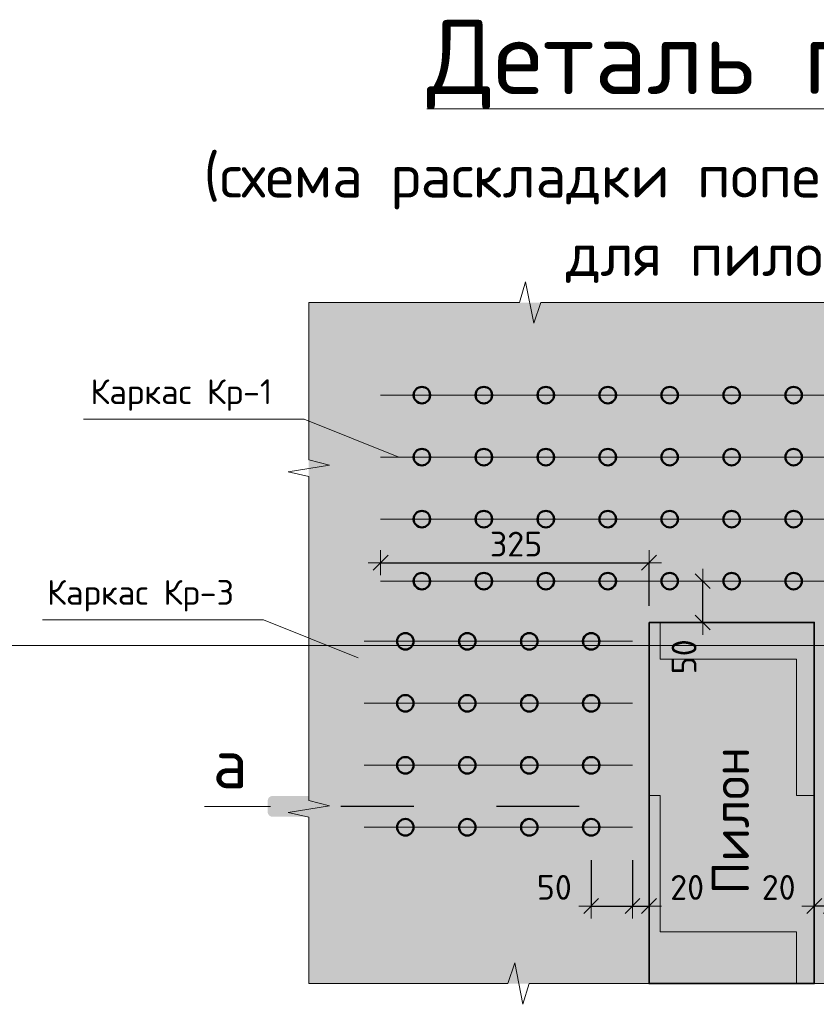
# Model space of a CAD drawing. Header units: metres. Extents: x -38 to 107, y -15 to 21.
# Tile 89 of 133: x 74.3 to 75.264, y 4.037 to 5.229. Entities that reach past the tile are written whole.
import ezdxf

# ---------------------------------------------------------------- set-up
doc = ezdxf.new("R2010")
doc.units = ezdxf.units.M
doc.header["$PDMODE"] = 65
doc.linetypes.add('______2', pattern=[0.0405, 0.03, -0.0105])
doc.layers.add('XR$3$_3705', color=7, linetype='Continuous')
doc.layers.add('XR$5$_3705', color=7, linetype='Continuous')
for name, color, linetype, lineweight in [('XR$3$ВК__отв в полу 1-2 эт', 220, 'Continuous', 25), ('XR$3$Размерная линия (1)', 7, 'Continuous', 13), ('XR$3$Текст_ общее_1', 7, 'Continuous', 13), ('XR$5$ВК__отв в полу 1-2 эт', 220, 'Continuous', 25), ('XR$5$Размерная линия (1)', 7, 'Continuous', 13), ('XR$5$Текст_ общее_1', 7, 'Continuous', 13)]:
    doc.layers.add(name, color=color, linetype=linetype, lineweight=lineweight)
doc.styles.add('ISOCPEUR', font='txt')
doc.dimstyles.new('DIMSTYLE_23', dxfattribs={"dimtxt": 0.03, "dimasz": 0.03, "dimexe": 0, "dimexo": 0, "dimgap": 0.015, "dimtad": 2, "dimdec": 0, "dimlfac": 1000, "dimrnd": 5, "dimzin": 12, "dimdsep": 46, "dimtxsty": 'ISOCPEUR', "dimblk1": 'ALL_ML_STRICH', "dimblk2": 'ALL_ML_STRICH', "dimsah": 1, "dimcen": 0, "dimclrd": 7, "dimclre": 256, "dimclrt": 7, "dimadec": 0, "dimazin": 0, "dimtfac": 1, "dimtdec": 0, "dimtix": 1, "dimtmove": 2, "dimatfit": 3, "dimfxl": 0, "dimtvp": 1.2, "dimtzin": 0, "dimlwd": 0, "dimlwe": -3, "dimarcsym": 0})
doc.dimstyles.new('DIMSTYLE_24', dxfattribs={"dimtxt": 0.03, "dimasz": 0.03, "dimexe": 0, "dimexo": 0, "dimgap": 0.015, "dimtad": 2, "dimdec": 0, "dimlfac": 1000, "dimrnd": 5, "dimzin": 12, "dimdsep": 46, "dimtxsty": 'ISOCPEUR', "dimblk1": 'ALL_ML_STRICH', "dimblk2": 'ALL_ML_STRICH', "dimsah": 1, "dimcen": 0, "dimclrd": 7, "dimclre": 256, "dimclrt": 7, "dimadec": 0, "dimazin": 0, "dimtfac": 1, "dimtdec": 0, "dimtix": 1, "dimtmove": 2, "dimatfit": 3, "dimfxl": 0, "dimtzin": 0, "dimlwd": 0, "dimlwe": -3, "dimarcsym": 0})
doc.dimstyles.new('DIMSTYLE_25', dxfattribs={"dimtxt": 0.03, "dimasz": 0.03, "dimexe": 0, "dimexo": 1e-06, "dimgap": 0.015, "dimtad": 2, "dimdec": 0, "dimlfac": 1000, "dimrnd": 5, "dimzin": 12, "dimdsep": 46, "dimtxsty": 'ISOCPEUR', "dimblk1": 'ALL_ML_STRICH', "dimblk2": 'ALL_ML_STRICH', "dimsah": 1, "dimcen": 0, "dimse1": 1, "dimse2": 1, "dimclrd": 7, "dimclre": 256, "dimclrt": 7, "dimadec": 0, "dimazin": 0, "dimtfac": 1, "dimtdec": 0, "dimtix": 1, "dimtmove": 2, "dimatfit": 3, "dimfxl": 0, "dimtvp": 1.2, "dimtzin": 0, "dimlwd": 0, "dimlwe": -3, "dimarcsym": 0})
doc.dimstyles.new('DIMSTYLE_26', dxfattribs={"dimtxt": 0.03, "dimasz": 0.03, "dimexe": 0, "dimexo": 1e-06, "dimgap": 0.015, "dimtad": 2, "dimdec": 0, "dimlfac": 1000, "dimrnd": 5, "dimzin": 12, "dimdsep": 46, "dimtxsty": 'ISOCPEUR', "dimblk1": 'ALL_ML_STRICH', "dimblk2": 'ALL_ML_STRICH', "dimsah": 1, "dimcen": 0, "dimse1": 1, "dimse2": 1, "dimclrd": 7, "dimclre": 256, "dimclrt": 7, "dimadec": 0, "dimazin": 0, "dimtfac": 1, "dimtdec": 0, "dimtix": 1, "dimtmove": 2, "dimatfit": 3, "dimfxl": 0, "dimtvp": 1.2, "dimtzin": 0, "dimlwd": 0, "dimlwe": -3, "dimarcsym": 0})
pattern_1 = [(0, (0.33, 0.33), (0.165, 0.165), [0.165, -0.165]), (90, (0.33, 0.33), (-0.165, 0.165), [0.165, -0.165])]

# ---------------------------------------------------------------- blocks, each defined once
blk = doc.blocks.new('ЭЛЕМЕНТ_УЗОРА_7')
at = {"color": 7, "linetype": 'Continuous', "lineweight": 13, "transparency": 33554687}
for p, q in [((74.6496, 4.8864), (74.6496, 4.8864)), ((74.6496, 4.8864), (74.6496, 4.8864)), ((75.6936, 4.8864), (75.6936, 4.8864)), ((75.6936, 4.8864), (75.6936, 4.8864)), ((74.6496, 4.0624), (74.6496, 4.0624)), ((75.6936, 4.0624), (75.6936, 4.0624))]:
    blk.add_line(p, q, dxfattribs=at)
for points in [[(74.6496, 4.8864), (74.9048, 4.8864), (74.9121, 4.9114), (74.9221, 4.8614), (74.9304, 4.8864), (75.1716, 4.8864)], [(75.1716, 4.8864), (75.4268, 4.8864), (75.4341, 4.9114), (75.4441, 4.8614), (75.4524, 4.8864), (75.6936, 4.8864)], [(74.6496, 4.4744), (74.6496, 4.6759), (74.6246, 4.6816), (74.6746, 4.6895), (74.6496, 4.6961), (74.6496, 4.8864)], [(75.6936, 4.8864), (75.6936, 4.6849), (75.7186, 4.6792), (75.6686, 4.6713), (75.6936, 4.6648), (75.6936, 4.4744)], [(74.6496, 4.0624), (74.6496, 4.2639), (74.6246, 4.2696), (74.6746, 4.2775), (74.6496, 4.2841), (74.6496, 4.4744)], [(75.6936, 4.4744), (75.6936, 4.2729), (75.7186, 4.2672), (75.6686, 4.2593), (75.6936, 4.2528), (75.6936, 4.0624)], [(75.1716, 4.0624), (74.9163, 4.0624), (74.909, 4.0374), (74.8991, 4.0874), (74.8907, 4.0624), (74.6496, 4.0624), (74.6496, 4.0624)], [(75.6936, 4.0624), (75.6936, 4.0624), (75.4383, 4.0624), (75.431, 4.0374), (75.4211, 4.0874), (75.4127, 4.0624), (75.1716, 4.0624)]]:
    blk.add_lwpolyline(points, dxfattribs=at)
blk = doc.blocks.new('ALL_ML_STRICH')
at = {"color": 0, "linetype": 'ByBlock', "lineweight": -2}
for p, q in [((0, -0.5), (0, 0.5)), ((-1, 0), (0.5, 0)), ((-0.3, -0.3), (0.3, 0.3))]:
    blk.add_line(p, q, dxfattribs=at)
blk = doc.blocks.new('*D168')
at = {"layer": 'DEFPOINTS', "color": 7, "linetype": 'Continuous', "lineweight": 13, "transparency": 33554687}
for p in [(75.1298, 4.5494), (75.1265, 4.4994), (75.1276, 4.4994)]:
    blk.add_point(p, dxfattribs=at)
at = {"layer": 'XR$3$Размерная линия (1)', "color": 7, "linetype": 'Continuous', "lineweight": -2, "transparency": 33554687}
blk.add_line((75.1265, 4.4994), (75.1265, 4.5494), dxfattribs=at)
at = {"layer": 'XR$3$Размерная линия (1)', "color": 7, "linetype": 'Continuous', "lineweight": 13, "transparency": 33554687, "xscale": 0.03, "yscale": 0.03, "zscale": 0.03}
for p, rotation in [((75.1265, 4.5494), 90), ((75.1265, 4.4994), 270)]:
    blk.add_blockref('ALL_ML_STRICH', p, dxfattribs=dict(at, rotation=rotation))
at = {"layer": 'XR$3$Размерная линия (1)', "color": 7, "linetype": 'Continuous', "lineweight": 13, "transparency": 33554687, "insert": (75.104, 4.4578), "char_height": 0.03, "width": 0.06, "attachment_point": 5, "rotation": 90, "style": 'ISOCPEUR'}
blk.add_mtext('\\A1;{50}', dxfattribs=at)
blk = doc.blocks.new('*D192')
at = {"layer": 'DEFPOINTS', "color": 7, "linetype": 'Continuous', "lineweight": 13, "transparency": 33554687}
for p in [(74.7366, 4.5717), (74.7366, 4.5494), (75.0616, 4.4994)]:
    blk.add_point(p, dxfattribs=at)
at = {"layer": 'XR$3$Размерная линия (1)', "color": 9, "linetype": 'Continuous', "lineweight": -2, "true_color": 0xc7c7c7, "transparency": 33554687}
for p, q in [((74.7366, 4.5717), (74.7366, 4.5717)), ((75.0616, 4.5194), (75.0616, 4.5717))]:
    blk.add_line(p, q, dxfattribs=at)
at = {"layer": 'XR$3$Размерная линия (1)', "color": 7, "linetype": 'Continuous', "lineweight": -2, "transparency": 33554687}
blk.add_line((74.7366, 4.5717), (75.0616, 4.5717), dxfattribs=at)
at = {"layer": 'XR$3$Размерная линия (1)', "color": 7, "linetype": 'Continuous', "lineweight": 13, "transparency": 33554687, "xscale": 0.03, "yscale": 0.03, "zscale": 0.03, "rotation": 180}
blk.add_blockref('ALL_ML_STRICH', (74.7366, 4.5717), dxfattribs=at)
at = {"layer": 'XR$3$Размерная линия (1)', "color": 7, "linetype": 'Continuous', "lineweight": 13, "transparency": 33554687, "xscale": 0.03, "yscale": 0.03, "zscale": 0.03}
blk.add_blockref('ALL_ML_STRICH', (75.0616, 4.5717), dxfattribs=at)
at = {"layer": 'XR$3$Размерная линия (1)', "color": 7, "linetype": 'Continuous', "lineweight": 13, "transparency": 33554687, "insert": (74.9006, 4.5942), "char_height": 0.03, "width": 0.09, "attachment_point": 5, "style": 'ISOCPEUR'}
blk.add_mtext('\\A1;{325}', dxfattribs=at)
blk = doc.blocks.new('*D193')
at = {"layer": 'DEFPOINTS', "color": 7, "linetype": 'Continuous', "lineweight": 13, "transparency": 33554687}
for p in [(74.9916, 4.2316), (75.0416, 4.2316), (74.9916, 4.1563)]:
    blk.add_point(p, dxfattribs=at)
at = {"layer": 'XR$3$Размерная линия (1)', "color": 9, "linetype": 'Continuous', "lineweight": -2, "true_color": 0xc7c7c7, "transparency": 33554687}
for p, q in [((74.9916, 4.2116), (74.9916, 4.1563)), ((75.0416, 4.2116), (75.0416, 4.1563))]:
    blk.add_line(p, q, dxfattribs=at)
at = {"layer": 'XR$3$Размерная линия (1)', "color": 7, "linetype": 'Continuous', "lineweight": -2, "transparency": 33554687}
blk.add_line((74.9916, 4.1563), (75.0416, 4.1563), dxfattribs=at)
at = {"layer": 'XR$3$Размерная линия (1)', "color": 7, "linetype": 'Continuous', "lineweight": 13, "transparency": 33554687, "xscale": 0.03, "yscale": 0.03, "zscale": 0.03, "rotation": 180}
blk.add_blockref('ALL_ML_STRICH', (74.9916, 4.1563), dxfattribs=at)
at = {"layer": 'XR$3$Размерная линия (1)', "color": 7, "linetype": 'Continuous', "lineweight": 13, "transparency": 33554687, "xscale": 0.03, "yscale": 0.03, "zscale": 0.03}
blk.add_blockref('ALL_ML_STRICH', (75.0416, 4.1563), dxfattribs=at)
at = {"layer": 'XR$3$Размерная линия (1)', "color": 7, "linetype": 'Continuous', "lineweight": 13, "transparency": 33554687, "insert": (74.9469, 4.1789), "char_height": 0.03, "width": 0.06, "attachment_point": 5, "style": 'ISOCPEUR'}
blk.add_mtext('\\A1;{50}', dxfattribs=at)
blk = doc.blocks.new('*D194')
at = {"layer": 'DEFPOINTS', "color": 7, "linetype": 'Continuous', "lineweight": 13, "transparency": 33554687}
for p in [(75.0416, 4.2316), (75.0616, 4.166), (75.0416, 4.1563)]:
    blk.add_point(p, dxfattribs=at)
at = {"layer": 'XR$3$Размерная линия (1)', "color": 9, "linetype": 'Continuous', "lineweight": -2, "true_color": 0xc7c7c7, "transparency": 33554687}
for p, q in [((75.0416, 4.2116), (75.0416, 4.1563)), ((75.0616, 4.1563), (75.0616, 4.1563))]:
    blk.add_line(p, q, dxfattribs=at)
at = {"layer": 'XR$3$Размерная линия (1)', "color": 7, "linetype": 'Continuous', "lineweight": -2, "transparency": 33554687}
blk.add_line((75.0416, 4.1563), (75.0616, 4.1563), dxfattribs=at)
at = {"layer": 'XR$3$Размерная линия (1)', "color": 7, "linetype": 'Continuous', "lineweight": 13, "transparency": 33554687, "xscale": 0.03, "yscale": 0.03, "zscale": 0.03, "rotation": 180}
blk.add_blockref('ALL_ML_STRICH', (75.0416, 4.1563), dxfattribs=at)
at = {"layer": 'XR$3$Размерная линия (1)', "color": 7, "linetype": 'Continuous', "lineweight": 13, "transparency": 33554687, "xscale": 0.03, "yscale": 0.03, "zscale": 0.03}
blk.add_blockref('ALL_ML_STRICH', (75.0616, 4.1563), dxfattribs=at)
at = {"layer": 'XR$3$Размерная линия (1)', "color": 7, "linetype": 'Continuous', "lineweight": 13, "transparency": 33554687, "insert": (75.1077, 4.1788), "char_height": 0.03, "width": 0.06, "attachment_point": 5, "style": 'ISOCPEUR'}
blk.add_mtext('\\A1;{20}', dxfattribs=at)
blk = doc.blocks.new('*D223')
at = {"layer": 'DEFPOINTS', "color": 7, "linetype": 'Continuous', "lineweight": 13, "transparency": 33554687}
for p in [(75.2816, 4.2316), (75.2616, 4.166), (75.2816, 4.1563)]:
    blk.add_point(p, dxfattribs=at)
at = {"layer": 'XR$3$Размерная линия (1)', "color": 9, "linetype": 'Continuous', "lineweight": -2, "true_color": 0xc7c7c7, "transparency": 33554687}
for p, q in [((75.2816, 4.2116), (75.2816, 4.1563)), ((75.2616, 4.1563), (75.2616, 4.1563))]:
    blk.add_line(p, q, dxfattribs=at)
at = {"layer": 'XR$3$Размерная линия (1)', "color": 7, "linetype": 'Continuous', "lineweight": -2, "transparency": 33554687}
blk.add_line((75.2816, 4.1563), (75.2616, 4.1563), dxfattribs=at)
at = {"layer": 'XR$3$Размерная линия (1)', "color": 7, "linetype": 'Continuous', "lineweight": 13, "transparency": 33554687, "xscale": 0.03, "yscale": 0.03, "zscale": 0.03}
for p, rotation in [((75.2616, 4.1563), 180), ((75.2816, 4.1563), 360)]:
    blk.add_blockref('ALL_ML_STRICH', p, dxfattribs=dict(at, rotation=rotation))
at = {"layer": 'XR$3$Размерная линия (1)', "color": 7, "linetype": 'Continuous', "lineweight": 13, "transparency": 33554687, "insert": (75.2185, 4.1788), "char_height": 0.03, "width": 0.06, "attachment_point": 5, "style": 'ISOCPEUR'}
blk.add_mtext('\\A1;{20}', dxfattribs=at)
blk = doc.blocks.new('ЭЛЕМЕНТ_УЗОРА_18')
at = {"color": 7, "linetype": 'Continuous', "lineweight": 13, "transparency": 33554687}
for p, q in [((74.6496, 4.8864), (74.6496, 4.8864)), ((74.6496, 4.8864), (74.6496, 4.8864)), ((75.6936, 4.8864), (75.6936, 4.8864)), ((75.6936, 4.8864), (75.6936, 4.8864)), ((74.6496, 4.0624), (74.6496, 4.0624)), ((75.6936, 4.0624), (75.6936, 4.0624))]:
    blk.add_line(p, q, dxfattribs=at)
for points in [[(74.6496, 4.8864), (74.9048, 4.8864), (74.9121, 4.9114), (74.9221, 4.8614), (74.9304, 4.8864), (75.1716, 4.8864)], [(75.1716, 4.8864), (75.4268, 4.8864), (75.4341, 4.9114), (75.4441, 4.8614), (75.4524, 4.8864), (75.6936, 4.8864)], [(74.6496, 4.4744), (74.6496, 4.6759), (74.6246, 4.6816), (74.6746, 4.6895), (74.6496, 4.6961), (74.6496, 4.8864)], [(75.6936, 4.8864), (75.6936, 4.6849), (75.7186, 4.6792), (75.6686, 4.6713), (75.6936, 4.6648), (75.6936, 4.4744)], [(74.6496, 4.0624), (74.6496, 4.2639), (74.6246, 4.2696), (74.6746, 4.2775), (74.6496, 4.2841), (74.6496, 4.4744)], [(75.6936, 4.4744), (75.6936, 4.2729), (75.7186, 4.2672), (75.6686, 4.2593), (75.6936, 4.2528), (75.6936, 4.0624)], [(75.1716, 4.0624), (74.9163, 4.0624), (74.909, 4.0374), (74.8991, 4.0874), (74.8907, 4.0624), (74.6496, 4.0624), (74.6496, 4.0624)], [(75.6936, 4.0624), (75.6936, 4.0624), (75.4383, 4.0624), (75.431, 4.0374), (75.4211, 4.0874), (75.4127, 4.0624), (75.1716, 4.0624)]]:
    blk.add_lwpolyline(points, dxfattribs=at)
blk = doc.blocks.new('*D688')
at = {"layer": 'DEFPOINTS', "color": 7, "linetype": 'Continuous', "lineweight": 13, "transparency": 33554687}
for p in [(75.1298, 4.5494), (75.1265, 4.4994), (75.1276, 4.4994)]:
    blk.add_point(p, dxfattribs=at)
at = {"layer": 'XR$5$Размерная линия (1)', "color": 7, "linetype": 'Continuous', "lineweight": -2, "transparency": 33554687}
blk.add_line((75.1265, 4.4994), (75.1265, 4.5494), dxfattribs=at)
at = {"layer": 'XR$5$Размерная линия (1)', "color": 7, "linetype": 'Continuous', "lineweight": 13, "transparency": 33554687, "xscale": 0.03, "yscale": 0.03, "zscale": 0.03}
for p, rotation in [((75.1265, 4.5494), 90), ((75.1265, 4.4994), 270)]:
    blk.add_blockref('ALL_ML_STRICH', p, dxfattribs=dict(at, rotation=rotation))
at = {"layer": 'XR$5$Размерная линия (1)', "color": 7, "linetype": 'Continuous', "lineweight": 13, "transparency": 33554687, "insert": (75.104, 4.4578), "char_height": 0.03, "width": 0.06, "attachment_point": 5, "rotation": 90, "style": 'ISOCPEUR'}
blk.add_mtext('\\A1;{50}', dxfattribs=at)
blk = doc.blocks.new('*D712')
at = {"layer": 'DEFPOINTS', "color": 7, "linetype": 'Continuous', "lineweight": 13, "transparency": 33554687}
for p in [(74.7366, 4.5717), (74.7366, 4.5494), (75.0616, 4.4994)]:
    blk.add_point(p, dxfattribs=at)
at = {"layer": 'XR$5$Размерная линия (1)', "color": 9, "linetype": 'Continuous', "lineweight": -2, "true_color": 0xc7c7c7, "transparency": 33554687}
for p, q in [((74.7366, 4.5717), (74.7366, 4.5717)), ((75.0616, 4.5194), (75.0616, 4.5717))]:
    blk.add_line(p, q, dxfattribs=at)
at = {"layer": 'XR$5$Размерная линия (1)', "color": 7, "linetype": 'Continuous', "lineweight": -2, "transparency": 33554687}
blk.add_line((74.7366, 4.5717), (75.0616, 4.5717), dxfattribs=at)
at = {"layer": 'XR$5$Размерная линия (1)', "color": 7, "linetype": 'Continuous', "lineweight": 13, "transparency": 33554687, "xscale": 0.03, "yscale": 0.03, "zscale": 0.03, "rotation": 180}
blk.add_blockref('ALL_ML_STRICH', (74.7366, 4.5717), dxfattribs=at)
at = {"layer": 'XR$5$Размерная линия (1)', "color": 7, "linetype": 'Continuous', "lineweight": 13, "transparency": 33554687, "xscale": 0.03, "yscale": 0.03, "zscale": 0.03}
blk.add_blockref('ALL_ML_STRICH', (75.0616, 4.5717), dxfattribs=at)
at = {"layer": 'XR$5$Размерная линия (1)', "color": 7, "linetype": 'Continuous', "lineweight": 13, "transparency": 33554687, "insert": (74.9006, 4.5942), "char_height": 0.03, "width": 0.09, "attachment_point": 5, "style": 'ISOCPEUR'}
blk.add_mtext('\\A1;{325}', dxfattribs=at)
blk = doc.blocks.new('*D713')
at = {"layer": 'DEFPOINTS', "color": 7, "linetype": 'Continuous', "lineweight": 13, "transparency": 33554687}
for p in [(74.9916, 4.2316), (75.0416, 4.2316), (74.9916, 4.1563)]:
    blk.add_point(p, dxfattribs=at)
at = {"layer": 'XR$5$Размерная линия (1)', "color": 9, "linetype": 'Continuous', "lineweight": -2, "true_color": 0xc7c7c7, "transparency": 33554687}
for p, q in [((74.9916, 4.2116), (74.9916, 4.1563)), ((75.0416, 4.2116), (75.0416, 4.1563))]:
    blk.add_line(p, q, dxfattribs=at)
at = {"layer": 'XR$5$Размерная линия (1)', "color": 7, "linetype": 'Continuous', "lineweight": -2, "transparency": 33554687}
blk.add_line((74.9916, 4.1563), (75.0416, 4.1563), dxfattribs=at)
at = {"layer": 'XR$5$Размерная линия (1)', "color": 7, "linetype": 'Continuous', "lineweight": 13, "transparency": 33554687, "xscale": 0.03, "yscale": 0.03, "zscale": 0.03, "rotation": 180}
blk.add_blockref('ALL_ML_STRICH', (74.9916, 4.1563), dxfattribs=at)
at = {"layer": 'XR$5$Размерная линия (1)', "color": 7, "linetype": 'Continuous', "lineweight": 13, "transparency": 33554687, "xscale": 0.03, "yscale": 0.03, "zscale": 0.03}
blk.add_blockref('ALL_ML_STRICH', (75.0416, 4.1563), dxfattribs=at)
at = {"layer": 'XR$5$Размерная линия (1)', "color": 7, "linetype": 'Continuous', "lineweight": 13, "transparency": 33554687, "insert": (74.9469, 4.1789), "char_height": 0.03, "width": 0.06, "attachment_point": 5, "style": 'ISOCPEUR'}
blk.add_mtext('\\A1;{50}', dxfattribs=at)
blk = doc.blocks.new('*D714')
at = {"layer": 'DEFPOINTS', "color": 7, "linetype": 'Continuous', "lineweight": 13, "transparency": 33554687}
for p in [(75.0416, 4.2316), (75.0616, 4.166), (75.0416, 4.1563)]:
    blk.add_point(p, dxfattribs=at)
at = {"layer": 'XR$5$Размерная линия (1)', "color": 9, "linetype": 'Continuous', "lineweight": -2, "true_color": 0xc7c7c7, "transparency": 33554687}
for p, q in [((75.0416, 4.2116), (75.0416, 4.1563)), ((75.0616, 4.1563), (75.0616, 4.1563))]:
    blk.add_line(p, q, dxfattribs=at)
at = {"layer": 'XR$5$Размерная линия (1)', "color": 7, "linetype": 'Continuous', "lineweight": -2, "transparency": 33554687}
blk.add_line((75.0416, 4.1563), (75.0616, 4.1563), dxfattribs=at)
at = {"layer": 'XR$5$Размерная линия (1)', "color": 7, "linetype": 'Continuous', "lineweight": 13, "transparency": 33554687, "xscale": 0.03, "yscale": 0.03, "zscale": 0.03, "rotation": 180}
blk.add_blockref('ALL_ML_STRICH', (75.0416, 4.1563), dxfattribs=at)
at = {"layer": 'XR$5$Размерная линия (1)', "color": 7, "linetype": 'Continuous', "lineweight": 13, "transparency": 33554687, "xscale": 0.03, "yscale": 0.03, "zscale": 0.03}
blk.add_blockref('ALL_ML_STRICH', (75.0616, 4.1563), dxfattribs=at)
at = {"layer": 'XR$5$Размерная линия (1)', "color": 7, "linetype": 'Continuous', "lineweight": 13, "transparency": 33554687, "insert": (75.1077, 4.1788), "char_height": 0.03, "width": 0.06, "attachment_point": 5, "style": 'ISOCPEUR'}
blk.add_mtext('\\A1;{20}', dxfattribs=at)
blk = doc.blocks.new('*D784')
at = {"layer": 'DEFPOINTS', "color": 7, "linetype": 'Continuous', "lineweight": 13, "transparency": 33554687}
for p in [(75.2816, 4.2316), (75.2616, 4.166), (75.2816, 4.1563)]:
    blk.add_point(p, dxfattribs=at)
at = {"layer": 'XR$5$Размерная линия (1)', "color": 9, "linetype": 'Continuous', "lineweight": -2, "true_color": 0xc7c7c7, "transparency": 33554687}
for p, q in [((75.2816, 4.2116), (75.2816, 4.1563)), ((75.2616, 4.1563), (75.2616, 4.1563))]:
    blk.add_line(p, q, dxfattribs=at)
at = {"layer": 'XR$5$Размерная линия (1)', "color": 7, "linetype": 'Continuous', "lineweight": -2, "transparency": 33554687}
blk.add_line((75.2816, 4.1563), (75.2616, 4.1563), dxfattribs=at)
at = {"layer": 'XR$5$Размерная линия (1)', "color": 7, "linetype": 'Continuous', "lineweight": 13, "transparency": 33554687, "xscale": 0.03, "yscale": 0.03, "zscale": 0.03}
for p, rotation in [((75.2616, 4.1563), 180), ((75.2816, 4.1563), 360)]:
    blk.add_blockref('ALL_ML_STRICH', p, dxfattribs=dict(at, rotation=rotation))
at = {"layer": 'XR$5$Размерная линия (1)', "color": 7, "linetype": 'Continuous', "lineweight": 13, "transparency": 33554687, "insert": (75.2185, 4.1788), "char_height": 0.03, "width": 0.06, "attachment_point": 5, "style": 'ISOCPEUR'}
blk.add_mtext('\\A1;{20}', dxfattribs=at)

msp = doc.modelspace()

# ---------------------------------------------------------------- hatches: boundary and pattern name
at = {"linetype": 'Continuous', "lineweight": 13, "true_color": 0xf0eae8, "transparency": 33554687}
msp.add_hatch(color=7, dxfattribs=at).paths.add_polyline_path([(74.6496, 4.8864), (74.6496, 4.0624), (75.6936, 4.0624), (75.6936, 4.8864)])
msp.add_hatch(color=7, dxfattribs=at).paths.add_polyline_path([(74.6496, 4.8864), (74.6496, 4.0624), (75.6936, 4.0624), (75.6936, 4.8864)])
at = {"linetype": 'Continuous', "lineweight": 13, "transparency": 33554687}
h = msp.add_hatch(dxfattribs=at)
h.set_pattern_fill('____', scale=0.165, style=0, pattern_type=2)
h.set_pattern_definition(pattern_1)
h.paths.add_polyline_path([(75.0616, 4.0624), (75.2616, 4.0624), (75.2616, 4.4994), (75.0616, 4.4994)], flags=0)
h = msp.add_hatch(dxfattribs=at)
h.set_pattern_fill('____', scale=0.165, style=0, pattern_type=2)
h.set_pattern_definition(pattern_1)
h.paths.add_polyline_path([(75.0616, 4.0624), (75.2616, 4.0624), (75.2616, 4.4994), (75.0616, 4.4994)], flags=0)
at = {"linetype": 'Continuous', "lineweight": 25, "true_color": 0x000000, "transparency": 33554687}
for points in [[(74.6051, 4.2894), (74.6043, 4.2892), (74.6036, 4.289), (74.6029, 4.2886), (74.6023, 4.2882), (74.6017, 4.2877), (74.6012, 4.2871), (74.6008, 4.2865), (74.6004, 4.2858), (74.6002, 4.2851), (74.6, 4.2843), (74.6, 4.2836), (74.6, 4.2702), (74.6, 4.2694), (74.6002, 4.2687), (74.6004, 4.268), (74.6008, 4.2673), (74.6012, 4.2666), (74.6017, 4.2661), (74.6023, 4.2655), (74.6029, 4.2651), (74.6036, 4.2648), (74.6043, 4.2645), (74.6051, 4.2644), (74.6058, 4.2643), (74.7033, 4.2643), (74.7033, 4.2894), (74.6058, 4.2894)], [(74.6051, 4.2894), (74.6043, 4.2892), (74.6036, 4.289), (74.6029, 4.2886), (74.6023, 4.2882), (74.6017, 4.2877), (74.6012, 4.2871), (74.6008, 4.2865), (74.6004, 4.2858), (74.6002, 4.2851), (74.6, 4.2843), (74.6, 4.2836), (74.6, 4.2702), (74.6, 4.2694), (74.6002, 4.2687), (74.6004, 4.268), (74.6008, 4.2673), (74.6012, 4.2666), (74.6017, 4.2661), (74.6023, 4.2655), (74.6029, 4.2651), (74.6036, 4.2648), (74.6043, 4.2645), (74.6051, 4.2644), (74.6058, 4.2643), (74.7033, 4.2643), (74.7033, 4.2894), (74.6058, 4.2894)], [(75.0705, 4.2894), (75.0697, 4.2894), (74.9723, 4.2894), (74.9723, 4.2643), (75.0697, 4.2643), (75.0705, 4.2644), (75.0713, 4.2645), (75.072, 4.2648), (75.0727, 4.2651), (75.0733, 4.2655), (75.0739, 4.2661), (75.0744, 4.2666), (75.0748, 4.2673), (75.0752, 4.268), (75.0754, 4.2687), (75.0756, 4.2694), (75.0756, 4.2702), (75.0756, 4.2836), (75.0756, 4.2843), (75.0754, 4.2851), (75.0752, 4.2858), (75.0748, 4.2865), (75.0744, 4.2871), (75.0739, 4.2877), (75.0733, 4.2882), (75.0727, 4.2886), (75.072, 4.289), (75.0713, 4.2892)], [(75.0705, 4.2894), (75.0697, 4.2894), (74.9723, 4.2894), (74.9723, 4.2643), (75.0697, 4.2643), (75.0705, 4.2644), (75.0713, 4.2645), (75.072, 4.2648), (75.0727, 4.2651), (75.0733, 4.2655), (75.0739, 4.2661), (75.0744, 4.2666), (75.0748, 4.2673), (75.0752, 4.268), (75.0754, 4.2687), (75.0756, 4.2694), (75.0756, 4.2702), (75.0756, 4.2836), (75.0756, 4.2843), (75.0754, 4.2851), (75.0752, 4.2858), (75.0748, 4.2865), (75.0744, 4.2871), (75.0739, 4.2877), (75.0733, 4.2882), (75.0727, 4.2886), (75.072, 4.289), (75.0713, 4.2892)]]:
    msp.add_hatch(color=18, dxfattribs=at).paths.add_polyline_path(points)

# ---------------------------------------------------------------- linework, layer by layer
at = {"color": 7, "linetype": 'Continuous', "lineweight": 13, "transparency": 33554687}
msp.add_line((86.4198, 4.4717), (67.9198, 4.4717), dxfattribs=at)
at = {"color": 7, "linetype": '______2', "lineweight": 25, "transparency": 33554687}
msp.add_line((74.9769, 4.2769), (74.6883, 4.2769), dxfattribs=at)
msp.add_line((74.9769, 4.2769), (74.6883, 4.2769), dxfattribs=at)
at = {"color": 7, "linetype": 'Continuous', "lineweight": 13, "transparency": 33554687}
for points in [[(74.3768, 4.7454), (74.644, 4.7454), (74.7587, 4.6994)], [(74.3768, 4.7454), (74.644, 4.7454), (74.7587, 4.6994)], [(74.3275, 4.5026), (74.5947, 4.5026), (74.7094, 4.4566)], [(74.3275, 4.5026), (74.5947, 4.5026), (74.7094, 4.4566)]]:
    msp.add_lwpolyline(points, dxfattribs=at)
at = {"color": 7, "linetype": 'Continuous', "lineweight": 35, "transparency": 33554687}
msp.add_lwpolyline([(75.0616, 4.4994), (75.2616, 4.4994), (75.2616, 4.0624), (75.0616, 4.0624), (75.0616, 4.4994)], dxfattribs=at)
msp.add_lwpolyline([(75.0616, 4.4994), (75.2616, 4.4994), (75.2616, 4.0624), (75.0616, 4.0624), (75.0616, 4.4994)], dxfattribs=at)
at = {"layer": 'XR$3$_3705', "color": 7, "linetype": 'Continuous', "lineweight": 50, "transparency": 33554687}
for centre in [(74.7866, 4.7744), (74.8616, 4.7744), (74.9366, 4.7744), (75.0116, 4.7744), (75.0866, 4.7744), (75.1616, 4.7744), (75.2366, 4.7744), (74.7866, 4.6994), (74.8616, 4.6994), (74.9366, 4.6994), (75.0116, 4.6994), (75.0866, 4.6994), (75.1616, 4.6994), (75.2366, 4.6994), (74.7866, 4.6244), (74.8616, 4.6244), (74.9366, 4.6244), (75.0116, 4.6244), (75.0866, 4.6244), (75.1616, 4.6244), (75.2366, 4.6244), (74.7866, 4.5494), (74.8616, 4.5494), (74.9366, 4.5494), (75.0116, 4.5494), (75.0866, 4.5494), (75.1616, 4.5494), (75.2366, 4.5494), (74.7666, 4.4766), (74.8416, 4.4766), (74.9166, 4.4766), (74.9916, 4.4766), (74.7666, 4.4016), (74.8416, 4.4016), (74.9166, 4.4016), (74.9916, 4.4016), (74.7666, 4.3266), (74.8416, 4.3266), (74.9166, 4.3266), (74.9916, 4.3266), (74.7666, 4.2516), (74.8416, 4.2516), (74.9166, 4.2516), (74.9916, 4.2516)]:
    msp.add_circle(centre, 0.01, dxfattribs=at)
at = {"layer": 'XR$3$ВК__отв в полу 1-2 эт', "color": 7, "linetype": 'Continuous', "lineweight": 13, "transparency": 33554687}
for p, q in [((75.5866, 4.7744), (74.7366, 4.7744)), ((75.5866, 4.6994), (74.7366, 4.6994)), ((75.5866, 4.6244), (74.7366, 4.6244)), ((75.5866, 4.5494), (74.7366, 4.5494)), ((74.7166, 4.4766), (75.0416, 4.4766)), ((74.7166, 4.4016), (75.0416, 4.4016)), ((74.7166, 4.3266), (75.0416, 4.3266)), ((74.6033, 4.2769), (74.5233, 4.2769)), ((74.7166, 4.2516), (75.0416, 4.2516))]:
    msp.add_line(p, q, dxfattribs=at)
at = {"layer": 'XR$5$_3705', "color": 7, "linetype": 'Continuous', "lineweight": 50, "transparency": 33554687}
for centre in [(74.7866, 4.7744), (74.8616, 4.7744), (74.9366, 4.7744), (75.0116, 4.7744), (75.0866, 4.7744), (75.1616, 4.7744), (75.2366, 4.7744), (74.7866, 4.6994), (74.8616, 4.6994), (74.9366, 4.6994), (75.0116, 4.6994), (75.0866, 4.6994), (75.1616, 4.6994), (75.2366, 4.6994), (74.7866, 4.6244), (74.8616, 4.6244), (74.9366, 4.6244), (75.0116, 4.6244), (75.0866, 4.6244), (75.1616, 4.6244), (75.2366, 4.6244), (74.7866, 4.5494), (74.8616, 4.5494), (74.9366, 4.5494), (75.0116, 4.5494), (75.0866, 4.5494), (75.1616, 4.5494), (75.2366, 4.5494), (74.7666, 4.4766), (74.8416, 4.4766), (74.9166, 4.4766), (74.9916, 4.4766), (74.7666, 4.4016), (74.8416, 4.4016), (74.9166, 4.4016), (74.9916, 4.4016), (74.7666, 4.3266), (74.8416, 4.3266), (74.9166, 4.3266), (74.9916, 4.3266), (74.7666, 4.2516), (74.8416, 4.2516), (74.9166, 4.2516), (74.9916, 4.2516)]:
    msp.add_circle(centre, 0.01, dxfattribs=at)
at = {"layer": 'XR$5$ВК__отв в полу 1-2 эт', "color": 7, "linetype": 'Continuous', "lineweight": 13, "transparency": 33554687}
for p, q in [((75.5866, 4.7744), (74.7366, 4.7744)), ((75.5866, 4.6994), (74.7366, 4.6994)), ((75.5866, 4.6244), (74.7366, 4.6244)), ((75.5866, 4.5494), (74.7366, 4.5494)), ((74.7166, 4.4766), (75.0416, 4.4766)), ((74.7166, 4.4016), (75.0416, 4.4016)), ((74.7166, 4.3266), (75.0416, 4.3266)), ((74.6033, 4.2769), (74.5233, 4.2769)), ((74.7166, 4.2516), (75.0416, 4.2516))]:
    msp.add_line(p, q, dxfattribs=at)

# ---------------------------------------------------------------- block references
at = {"color": 7, "linetype": 'Continuous', "lineweight": 13, "transparency": 33554687}
for name in ['ЭЛЕМЕНТ_УЗОРА_7', 'ЭЛЕМЕНТ_УЗОРА_18']:
    msp.add_blockref(name, (0, 0), dxfattribs=at)

# ---------------------------------------------------------------- texts
at = {"color": 7, "linetype": 'Continuous', "lineweight": 13, "transparency": 33554687, "attachment_point": 5, "style": 'ISOCPEUR'}
for s, insert, char_height, width in [('\\A1;{\\fISOCPEUR|i0|b0;\\H0.030000;\\W1.000000;\\C7;Каркас Кр-1}\\P', (74.4954, 4.7745), 0.03, 0.245259), ('\\A1;{\\fISOCPEUR|i0|b0;\\H0.030000;\\W1.000000;\\C7;Каркас Кр-1}\\P', (74.4954, 4.7745), 0.03, 0.245259), ('\\A1;{\\fISOCPEUR|i0|b0;\\H0.030000;\\W1.000000;\\C7;Каркас Кр-3}\\P', (74.446, 4.5317), 0.03, 0.25163), ('\\A1;{\\fISOCPEUR|i0|b0;\\H0.030000;\\W1.000000;\\C7;Каркас Кр-3}\\P', (74.446, 4.5317), 0.03, 0.25163), ('\\A1;{\\fISOCPEUR|i0|b0;\\H0.060000;\\W1.000000;\\C7;а}\\P', (74.5546, 4.3288), 0.06, 0.072), ('\\A1;{\\fISOCPEUR|i0|b0;\\H0.060000;\\W1.000000;\\C7;а}\\P', (74.5546, 4.3288), 0.06, 0.072)]:
    msp.add_mtext(s, dxfattribs=dict(at, insert=insert, char_height=char_height, width=width))
at = {"color": 251, "linetype": 'Continuous', "lineweight": 50, "true_color": 0x575757, "transparency": 33554687, "insert": (75.1601, 4.2594), "char_height": 0.045, "width": 0.183316, "attachment_point": 5, "rotation": 90, "style": 'ISOCPEUR'}
msp.add_mtext('\\A1;{\\fISOCPEUR|i0|b1;\\H0.045000;\\W1.000000;\\c3260503895;Пилон}\\P', dxfattribs=at)
msp.add_mtext('\\A1;{\\fISOCPEUR|i0|b1;\\H0.045000;\\W1.000000;\\c3260503895;Пилон}\\P', dxfattribs=at)
at = {"layer": 'XR$3$Текст_ общее_1', "color": 7, "linetype": 'Continuous', "lineweight": 13, "transparency": 33554687, "insert": (75.1817, 5.2286), "char_height": 0.09, "width": 2.301075, "attachment_point": 2, "line_spacing_factor": 1.084337}
msp.add_mtext('\\A1;{\\L\\fISOCPEUR|i0|b0;\\H0.090000;\\W1.000000;\\C7;  Деталь плана 1\\l}\\P{\\fISOCPEUR|i0|b0;\\H0.052500;\\W1.000000;\\C7;(схема раскладки поперечной арматуры}\\P{\\fISOCPEUR|i0|b0;\\H0.052500;\\W1.000000;\\C7;для пилонов)}\\P', dxfattribs=at)
at = {"layer": 'XR$5$Текст_ общее_1', "color": 7, "linetype": 'Continuous', "lineweight": 13, "transparency": 33554687, "insert": (75.1817, 5.2286), "char_height": 0.09, "width": 2.301075, "attachment_point": 2, "line_spacing_factor": 1.084337}
msp.add_mtext('\\A1;{\\L\\fISOCPEUR|i0|b0;\\H0.090000;\\W1.000000;\\C7;  Деталь плана 1\\l}\\P{\\fISOCPEUR|i0|b0;\\H0.052500;\\W1.000000;\\C7;(схема раскладки поперечной арматуры}\\P{\\fISOCPEUR|i0|b0;\\H0.052500;\\W1.000000;\\C7;для пилонов)}\\P', dxfattribs=at)

# ---------------------------------------------------------------- dimensions: what is measured, and where the dimension line sits
at = {"layer": 'XR$3$Размерная линия (1)', "color": 7, "linetype": 'Continuous', "lineweight": 13, "transparency": 33554687}
for base, p1, p2, dimstyle, picture, middle in [((75.0616, 4.5717), (74.7366, 4.5717), (75.0616, 4.5194), 'DIMSTYLE_24', '*D192', (74.9006, 4.5942)), ((75.0416, 4.1563), (74.9916, 4.2116), (75.0416, 4.2116), 'DIMSTYLE_23', '*D193', (74.9469, 4.1789)), ((75.0616, 4.1563), (75.0416, 4.2116), (75.0616, 4.1563), 'DIMSTYLE_23', '*D194', (75.1077, 4.1788))]:
    dim = msp.add_linear_dim(base=base, p1=p1, p2=p2, dimstyle=dimstyle, override={"dimpost": '<>', "dimclrd": 7, "dimclre": 9, "dimclrt": 7, "dimlwd": 0, "dimlwe": 65533}, dxfattribs=at)
    dim.commit()
    dim.dimension.update_dxf_attribs({"geometry": picture, "text_midpoint": middle, "dimtype": 160})
for base, p1, p2, angle, dimstyle, picture, middle in [((75.1265, 4.5494), (75.1276, 4.4994), (75.1298, 4.5494), 90, 'DIMSTYLE_25', '*D168', (75.104, 4.4578)), ((75.2616, 4.1563), (75.2816, 4.2116), (75.2616, 4.1563), 180, 'DIMSTYLE_23', '*D223', (75.2185, 4.1788))]:
    dim = msp.add_linear_dim(base=base, p1=p1, p2=p2, angle=angle, dimstyle=dimstyle, override={"dimpost": '<>', "dimclrd": 7, "dimclre": 9, "dimclrt": 7, "dimlwd": 0, "dimlwe": 65533}, dxfattribs=at)
    dim.commit()
    dim.dimension.update_dxf_attribs({"geometry": picture, "text_midpoint": middle, "dimtype": 160})
at = {"layer": 'XR$5$Размерная линия (1)', "color": 7, "linetype": 'Continuous', "lineweight": 13, "transparency": 33554687}
for base, p1, p2, dimstyle, picture, middle in [((75.0616, 4.5717), (74.7366, 4.5717), (75.0616, 4.5194), 'DIMSTYLE_24', '*D712', (74.9006, 4.5942)), ((75.0416, 4.1563), (74.9916, 4.2116), (75.0416, 4.2116), 'DIMSTYLE_23', '*D713', (74.9469, 4.1789)), ((75.0616, 4.1563), (75.0416, 4.2116), (75.0616, 4.1563), 'DIMSTYLE_23', '*D714', (75.1077, 4.1788))]:
    dim = msp.add_linear_dim(base=base, p1=p1, p2=p2, dimstyle=dimstyle, override={"dimpost": '<>', "dimclrd": 7, "dimclre": 9, "dimclrt": 7, "dimlwd": 0, "dimlwe": 65533}, dxfattribs=at)
    dim.commit()
    dim.dimension.update_dxf_attribs({"geometry": picture, "text_midpoint": middle, "dimtype": 160})
for base, p1, p2, angle, dimstyle, picture, middle in [((75.1265, 4.5494), (75.1276, 4.4994), (75.1298, 4.5494), 90, 'DIMSTYLE_26', '*D688', (75.104, 4.4578)), ((75.2616, 4.1563), (75.2816, 4.2116), (75.2616, 4.1563), 180, 'DIMSTYLE_23', '*D784', (75.2185, 4.1788))]:
    dim = msp.add_linear_dim(base=base, p1=p1, p2=p2, angle=angle, dimstyle=dimstyle, override={"dimpost": '<>', "dimclrd": 7, "dimclre": 9, "dimclrt": 7, "dimlwd": 0, "dimlwe": 65533}, dxfattribs=at)
    dim.commit()
    dim.dimension.update_dxf_attribs({"geometry": picture, "text_midpoint": middle, "dimtype": 160})

doc.saveas('drawing.dxf')
